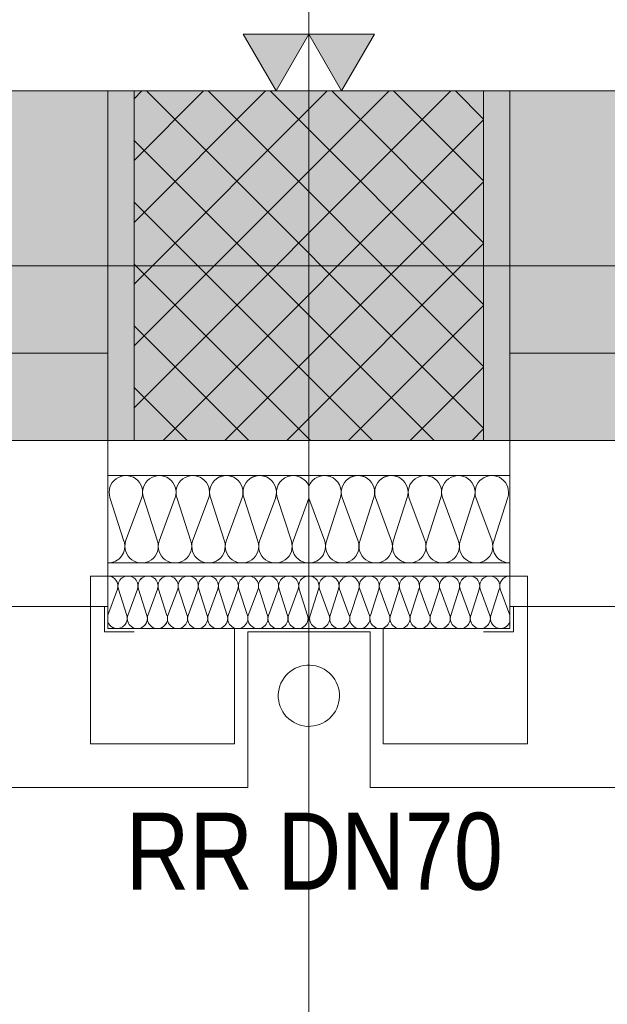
# Model space of a CAD drawing. Extents: x -620 to 300, y 62 to 1162.
# Tile 10 of 93: x -298 to -284, y 203 to 225. Entities that reach past the tile are written whole.
import ezdxf
from ezdxf.lldxf.tags import DXFTag

# ---------------------------------------------------------------- set-up
doc = ezdxf.new("R2010")
doc.units = 0
doc.layers.get('0').update_dxf_attribs({"lineweight": 13})
for name, color, linetype, lineweight, true_color in [('30 -33 Aussenwände- 3 Aussenstützen', 7, 'Continuous', 50, 0x0000dd), ('30 -33 Aussenwände- 7 Fassade_ Elemente', 7, 'Continuous', 9, 0x00aacc), ('30 -35 Decken- 1 Konstruktion-Träger- Stahlbeton', 7, 'Continuous', 13, 0x33aa00), ('70 -72 Beschriftung- 1 Beschriftung allgemein', 7, 'Continuous', 9, 0xff6633), ('70 -72 Beschriftung- 2 Beschriftung Bauteile', 7, 'Continuous', 9, 0x9999ff), ('iwb_Schraffur_Unterzug', 7, 'Continuous', 5, 0xffffcc)]:
    doc.layers.add(name, color=color, linetype=linetype, lineweight=lineweight, true_color=true_color)
doc.layers.add('40 -41 Abwasser_Wasser_Gas- 2 Wasser-1', color=7, linetype='Continuous', lineweight=15)
doc.layers.add('70 -71 Achsen- 1 Gebäudeachsen', color=7, linetype='STRICHPUNKT2-A06G94JT8I', lineweight=18)
doc.styles.get("Standard").update_dxf_attribs({"font": 'ARIALN.TTF'})
tags = doc.linetypes.add('fein_strichliert-A06G94JU8I', pattern=[4, 1, -2, 1]).pattern_tags.tags
tags[8:9] = [DXFTag(74, 4), DXFTag(75, 0), DXFTag(340, '0'), DXFTag(46, 0.0), DXFTag(50, 0.0), DXFTag(44, 0.0), DXFTag(45, 0.0)]
tags[6:7] = [DXFTag(74, 4), DXFTag(75, 0), DXFTag(340, '0'), DXFTag(46, 0.0), DXFTag(50, 0.0), DXFTag(44, 0.0), DXFTag(45, 0.0)]
tags[4:5] = [DXFTag(74, 4), DXFTag(75, 0), DXFTag(340, '0'), DXFTag(46, 0.0), DXFTag(50, 0.0), DXFTag(44, 0.0), DXFTag(45, 0.0)]
tags = doc.linetypes.add('STRICHPUNKT2-A06G94JT8I', pattern=[12.7, 6.35, -3.175, 0, -3.175]).pattern_tags.tags
tags[10:11] = [DXFTag(74, 4), DXFTag(75, 0), DXFTag(340, '0'), DXFTag(46, 0.0), DXFTag(50, 0.0), DXFTag(44, 0.0), DXFTag(45, 0.0)]
tags[8:9] = [DXFTag(74, 4), DXFTag(75, 0), DXFTag(340, '0'), DXFTag(46, 0.0), DXFTag(50, 0.0), DXFTag(44, 0.0), DXFTag(45, 0.0)]
tags[6:7] = [DXFTag(74, 4), DXFTag(75, 0), DXFTag(340, '0'), DXFTag(46, 0.0), DXFTag(50, 0.0), DXFTag(44, 0.0), DXFTag(45, 0.0)]
tags[4:5] = [DXFTag(74, 4), DXFTag(75, 0), DXFTag(340, '0'), DXFTag(46, 0.0), DXFTag(50, 0.0), DXFTag(44, 0.0), DXFTag(45, 0.0)]

# ---------------------------------------------------------------- blocks, each defined once
blk = doc.blocks.new('Referenz-A06G94JV8I')
at = {"layer": '30 -33 Aussenwände- 3 Aussenstützen', "color": 0, "lineweight": -2}
for p, q in [((-295.177, 223.435), (-294.999, 223.614)), ((-295.177, 222.021), (-293.585, 223.614)), ((-295.177, 220.607), (-292.17, 223.614)), ((-295.177, 219.192), (-290.756, 223.614)), ((-295.177, 217.778), (-289.342, 223.614)), ((-295.177, 216.364), (-287.928, 223.614)), ((-294.894, 223.614), (-287.177, 215.897)), ((-293.48, 223.614), (-287.177, 217.311)), ((-292.066, 223.614), (-287.177, 218.725)), ((-290.652, 223.614), (-287.177, 220.139)), ((-289.237, 223.614), (-287.177, 221.554)), ((-287.823, 223.614), (-287.177, 222.968)), ((-294.514, 215.614), (-287.177, 222.95)), ((-295.177, 222.483), (-288.308, 215.614)), ((-293.099, 215.614), (-287.177, 221.536)), ((-295.177, 221.068), (-289.723, 215.614)), ((-291.177, 220.614), (-291.177, 218.614)), ((-291.685, 215.614), (-287.177, 220.121)), ((-295.177, 219.654), (-291.137, 215.614)), ((-292.177, 219.614), (-290.177, 219.614)), ((-290.271, 215.614), (-287.177, 218.707)), ((-295.177, 218.24), (-292.551, 215.614)), ((-288.857, 215.614), (-287.177, 217.293)), ((-295.177, 216.826), (-293.965, 215.614)), ((-287.443, 215.614), (-287.177, 215.879))]:
    blk.add_line(p, q, dxfattribs=at)
at = {"layer": '30 -33 Aussenwände- 3 Aussenstützen', "color": 0, "linetype": 'Continuous', "lineweight": -2, "ltscale": 0.13}
for p, q in [((-287.177, 223.614), (-295.177, 223.614)), ((-295.177, 223.614), (-295.177, 215.614)), ((-287.177, 215.614), (-287.177, 223.614)), ((-295.177, 215.614), (-287.177, 215.614))]:
    blk.add_line(p, q, dxfattribs=at)
at = {"layer": '30 -33 Aussenwände- 7 Fassade_ Elemente', "color": 0, "linetype": 'Continuous', "lineweight": -2, "ltscale": 0.13}
for p, q in [((-295.777, 223.614), (-451.577, 223.614)), ((-298.177, 223.614), (-295.777, 223.614)), ((-295.777, 212.514), (-295.777, 223.614)), ((-295.777, 223.614), (-295.777, 217.614)), ((-286.577, 217.614), (-286.577, 223.614)), ((-286.577, 223.614), (-284.177, 223.614)), ((-286.577, 212.514), (-286.577, 223.614)), ((-286.577, 223.614), (-130.777, 223.614)), ((-291.177, 218.614), (-291.177, 220.614)), ((-290.177, 219.614), (-292.177, 219.614)), ((-298.177, 217.614), (-295.777, 217.614)), ((-295.777, 217.614), (-295.777, 211.814)), ((-286.577, 217.614), (-286.577, 211.814)), ((-284.177, 217.614), (-286.577, 217.614)), ((-295.777, 212.814), (-295.777, 214.814)), ((-295.777, 214.814), (-291.177, 214.814)), ((-286.577, 214.814), (-291.177, 214.814)), ((-286.577, 212.814), (-286.577, 214.814)), ((-295.408, 213.314), (-295.729, 214.314)), ((-295.001, 214.314), (-295.37, 213.314)), ((-294.642, 213.314), (-294.963, 214.314)), ((-294.235, 214.314), (-294.604, 213.314)), ((-293.876, 213.314), (-294.197, 214.314)), ((-293.468, 214.314), (-293.838, 213.314)), ((-293.11, 213.314), (-293.431, 214.314)), ((-292.702, 214.314), (-293.072, 213.314)), ((-292.344, 213.314), (-292.665, 214.314)), ((-291.936, 214.314), (-292.306, 213.314)), ((-291.577, 213.314), (-291.899, 214.314)), ((-291.54, 213.314), (-291.177, 214.295)), ((-290.815, 213.314), (-291.177, 214.295)), ((-290.777, 213.314), (-290.456, 214.314)), ((-290.418, 214.314), (-290.049, 213.314)), ((-290.011, 213.314), (-289.69, 214.314)), ((-289.652, 214.314), (-289.283, 213.314)), ((-289.245, 213.314), (-288.924, 214.314)), ((-288.886, 214.314), (-288.517, 213.314)), ((-288.479, 213.314), (-288.158, 214.314)), ((-288.12, 214.314), (-287.751, 213.314)), ((-287.713, 213.314), (-287.392, 214.314)), ((-287.354, 214.314), (-286.984, 213.314)), ((-286.947, 213.314), (-286.626, 214.314)), ((-291.177, 212.814), (-295.777, 212.814)), ((-291.177, 212.814), (-286.577, 212.814)), ((-296.177, 212.514), (-295.777, 212.514)), ((-296.177, 208.674), (-296.177, 212.514)), ((-295.777, 212.514), (-295.777, 211.314)), ((-291.177, 212.514), (-295.777, 212.514)), ((-295.777, 212.514), (-295.777, 211.314)), ((-291.177, 212.514), (-286.577, 212.514)), ((-286.577, 212.514), (-286.577, 211.314)), ((-286.177, 212.514), (-286.577, 212.514)), ((-286.577, 212.514), (-286.577, 211.314)), ((-286.177, 208.674), (-286.177, 212.514)), ((-295.558, 212.214), (-295.777, 211.621)), ((-295.536, 212.214), (-295.343, 211.614)), ((-295.32, 211.614), (-295.099, 212.214)), ((-295.076, 212.214), (-294.883, 211.614)), ((-294.861, 211.614), (-294.639, 212.214)), ((-294.617, 212.214), (-294.424, 211.614)), ((-294.401, 211.614), (-294.179, 212.214)), ((-294.157, 212.214), (-293.964, 211.614)), ((-293.942, 211.614), (-293.72, 212.214)), ((-293.697, 212.214), (-293.504, 211.614)), ((-293.482, 211.614), (-293.26, 212.214)), ((-293.238, 212.214), (-293.045, 211.614)), ((-293.022, 211.614), (-292.801, 212.214)), ((-292.778, 212.214), (-292.585, 211.614)), ((-292.563, 211.614), (-292.341, 212.214)), ((-292.318, 212.214), (-292.126, 211.614)), ((-292.103, 211.614), (-291.881, 212.214)), ((-291.859, 212.214), (-291.666, 211.614)), ((-291.643, 211.614), (-291.422, 212.214)), ((-291.399, 212.214), (-291.206, 211.614)), ((-290.956, 212.214), (-291.148, 211.614)), ((-290.711, 211.614), (-290.933, 212.214)), ((-290.496, 212.214), (-290.689, 211.614)), ((-290.252, 211.614), (-290.473, 212.214)), ((-290.036, 212.214), (-290.229, 211.614)), ((-289.792, 211.614), (-290.014, 212.214)), ((-289.577, 212.214), (-289.77, 211.614)), ((-289.332, 211.614), (-289.554, 212.214)), ((-289.117, 212.214), (-289.31, 211.614)), ((-288.873, 211.614), (-289.095, 212.214)), ((-288.657, 212.214), (-288.85, 211.614)), ((-288.413, 211.614), (-288.635, 212.214)), ((-288.198, 212.214), (-288.391, 211.614)), ((-287.953, 211.614), (-288.175, 212.214)), ((-287.738, 212.214), (-287.931, 211.614)), ((-287.494, 211.614), (-287.716, 212.214)), ((-287.279, 212.214), (-287.471, 211.614)), ((-287.034, 211.614), (-287.256, 212.214)), ((-286.819, 212.214), (-287.012, 211.614)), ((-286.796, 212.214), (-286.577, 211.621)), ((-295.777, 211.814), (-299.077, 211.814)), ((-295.857, 211.234), (-295.857, 211.814)), ((-286.577, 211.814), (-283.277, 211.814)), ((-286.497, 211.234), (-286.497, 211.814)), ((-295.177, 211.234), (-295.857, 211.234)), ((-295.777, 211.314), (-291.177, 211.314)), ((-295.777, 211.314), (-292.877, 211.314)), ((-292.877, 211.314), (-292.877, 208.674)), ((-292.577, 211.234), (-291.177, 211.234)), ((-292.577, 207.674), (-292.577, 211.234)), ((-286.577, 211.314), (-291.177, 211.314)), ((-289.777, 211.234), (-291.177, 211.234)), ((-289.777, 207.674), (-289.777, 211.234)), ((-286.577, 211.314), (-289.477, 211.314)), ((-289.477, 211.314), (-289.477, 208.674)), ((-287.177, 211.234), (-286.497, 211.234)), ((-292.877, 208.674), (-296.177, 208.674)), ((-289.477, 208.674), (-286.177, 208.674)), ((-448.277, 207.674), (-292.577, 207.674)), ((-134.077, 207.674), (-289.777, 207.674))]:
    blk.add_line(p, q, dxfattribs=at)
for centre, major_axis, end_param in [((-295.365, 214.431), (0.364, -0.117), 3.765224), ((-294.599, 214.431), (0.364, -0.117), 3.765224), ((-293.833, 214.431), (0.364, -0.117), 3.765224), ((-293.067, 214.431), (0.364, -0.117), 3.765224), ((-293.067, 214.431), (-0.225, 0.31), 1.255075), ((-293.067, 214.431), (0.225, 0.31), 1.255075), ((-293.067, 214.431), (0.364, -0.117), 1.255075), ((-292.301, 214.431), (0.364, -0.117), 3.765224), ((-292.301, 214.431), (-0.225, 0.31), 1.255075), ((-292.301, 214.431), (0.225, 0.31), 1.255075), ((-292.301, 214.431), (0.364, -0.117), 1.255075), ((-291.535, 214.431), (-0.127, 0.361), 1.543158), ((-291.535, 214.431), (0.357, 0.137), 1.543158), ((-290.82, 214.431), (0.127, 0.361), 1.543158), ((-290.82, 214.431), (0.364, -0.117), 1.543158), ((-290.054, 214.431), (0.364, -0.117), 3.765224), ((-290.054, 214.431), (-0.225, 0.31), 1.255075), ((-290.054, 214.431), (0.225, 0.31), 1.255075), ((-290.054, 214.431), (0.364, -0.117), 1.255075), ((-289.288, 214.431), (0.364, -0.117), 3.765224), ((-289.288, 214.431), (-0.225, 0.31), 1.255075), ((-289.288, 214.431), (0.225, 0.31), 1.255075), ((-289.288, 214.431), (0.364, -0.117), 1.255075), ((-288.522, 214.431), (0.364, -0.117), 3.765224), ((-287.756, 214.431), (0.364, -0.117), 3.765224), ((-286.99, 214.431), (0.364, -0.117), 3.765224), ((-295.772, 213.196), (-0.005, -0.383), 1.896254), ((-295.006, 213.196), (-0.364, 0.117), 3.764652), ((-294.24, 213.196), (-0.364, 0.117), 3.764652), ((-293.474, 213.196), (-0.364, 0.117), 1.254884), ((-293.474, 213.196), (-0.364, 0.117), 3.764652), ((-293.474, 213.196), (0.225, -0.31), 1.254884), ((-292.708, 213.196), (-0.364, 0.117), 1.254884), ((-292.708, 213.196), (-0.364, 0.117), 3.764652), ((-292.708, 213.196), (0.225, -0.31), 1.254884), ((-291.942, 213.196), (-0.364, 0.117), 1.254884), ((-291.942, 213.196), (0.225, -0.31), 1.254884), ((-291.176, 213.196), (-0.364, 0.117), 1.878013), ((-291.179, 213.196), (0.002, -0.383), 1.878013), ((-290.413, 213.196), (-0.364, 0.117), 1.254884), ((-290.413, 213.196), (0.225, -0.31), 1.254884), ((-289.647, 213.196), (-0.364, 0.117), 3.764652), ((-289.647, 213.196), (-0.364, 0.117), 1.254884), ((-289.647, 213.196), (0.225, -0.31), 1.254884), ((-288.881, 213.196), (-0.364, 0.117), 3.764652), ((-288.881, 213.196), (-0.364, 0.117), 1.254884), ((-288.881, 213.196), (0.225, -0.31), 1.254884), ((-288.115, 213.196), (-0.364, 0.117), 3.764652), ((-287.349, 213.196), (-0.364, 0.117), 3.764652), ((-286.583, 213.196), (-0.364, 0.117), 1.896254), ((-293.474, 213.196), (-0.225, -0.31), 1.254884), ((-292.708, 213.196), (-0.225, -0.31), 1.254884), ((-291.942, 213.196), (-0.225, -0.31), 1.254884), ((-290.413, 213.196), (-0.225, -0.31), 1.254884), ((-289.647, 213.196), (-0.225, -0.31), 1.254884), ((-288.881, 213.196), (-0.225, -0.31), 1.254884), ((-295.777, 212.284), (0.219, -0.07), 1.884423), ((-295.317, 212.284), (0.135, 0.186), 1.254884), ((-294.858, 212.284), (0.219, -0.07), 3.764652), ((-294.858, 212.284), (0.135, 0.186), 1.254884), ((-294.398, 212.284), (0.219, -0.07), 3.764652), ((-294.398, 212.284), (0.135, 0.186), 1.254884), ((-293.938, 212.284), (0.219, -0.07), 3.764652), ((-293.479, 212.284), (0.219, -0.07), 3.764652), ((-293.019, 212.284), (0.219, -0.07), 3.764652), ((-292.559, 212.284), (0.219, -0.07), 3.764652), ((-292.1, 212.284), (0.219, -0.07), 3.764652), ((-291.64, 212.284), (0.219, -0.07), 3.764652), ((-291.181, 212.284), (0.003, 0.23), 1.896254), ((-291.174, 212.284), (0.219, -0.07), 1.896254), ((-290.715, 212.284), (0.219, -0.07), 3.764652), ((-290.255, 212.284), (0.219, -0.07), 3.764652), ((-289.795, 212.284), (0.219, -0.07), 3.764652), ((-289.336, 212.284), (0.219, -0.07), 3.764652), ((-288.876, 212.284), (0.219, -0.07), 3.764652), ((-288.416, 212.284), (0.219, -0.07), 3.764652), ((-287.957, 212.284), (0.219, -0.07), 3.764652), ((-287.957, 212.284), (0.135, 0.186), 1.254884), ((-287.497, 212.284), (0.219, -0.07), 3.764652), ((-287.497, 212.284), (0.135, 0.186), 1.254884), ((-287.037, 212.284), (0.135, 0.186), 1.254884), ((-286.578, 212.284), (0, 0.23), 1.884423), ((-295.317, 212.284), (-0.135, 0.186), 1.254884), ((-295.317, 212.284), (0.219, -0.07), 1.254884), ((-294.858, 212.284), (-0.135, 0.186), 1.254884), ((-294.858, 212.284), (0.219, -0.07), 1.254884), ((-294.398, 212.284), (-0.135, 0.186), 1.254884), ((-294.398, 212.284), (0.219, -0.07), 1.254884), ((-287.957, 212.284), (-0.135, 0.186), 1.254884), ((-287.957, 212.284), (0.219, -0.07), 1.254884), ((-287.497, 212.284), (-0.135, 0.186), 1.254884), ((-287.497, 212.284), (0.219, -0.07), 1.254884), ((-287.037, 212.284), (-0.135, 0.186), 1.254884), ((-287.037, 212.284), (0.219, -0.07), 1.254884), ((-295.562, 211.543), (0.074, -0.217), 1.552305), ((-295.102, 211.543), (-0.219, 0.07), 1.255075), ((-295.102, 211.543), (-0.219, 0.07), 3.765224), ((-295.102, 211.543), (0.135, -0.186), 1.255075), ((-294.642, 211.543), (-0.219, 0.07), 3.765224), ((-294.642, 211.543), (-0.219, 0.07), 1.255075), ((-294.642, 211.543), (0.135, -0.186), 1.255075), ((-294.183, 211.543), (-0.219, 0.07), 3.765224), ((-293.723, 211.543), (-0.219, 0.07), 3.765224), ((-293.263, 211.543), (-0.219, 0.07), 3.765224), ((-292.804, 211.543), (-0.219, 0.07), 3.765224), ((-292.344, 211.543), (-0.219, 0.07), 3.765224), ((-291.884, 211.543), (-0.219, 0.07), 3.765224), ((-291.425, 211.543), (-0.219, 0.07), 3.765224), ((-290.93, 211.543), (-0.219, 0.07), 3.765224), ((-290.47, 211.543), (-0.219, 0.07), 3.765224), ((-290.011, 211.543), (-0.219, 0.07), 3.765224), ((-289.551, 211.543), (-0.219, 0.07), 3.765224), ((-289.091, 211.543), (-0.219, 0.07), 3.765224), ((-288.632, 211.543), (-0.219, 0.07), 3.765224), ((-288.172, 211.543), (-0.219, 0.07), 3.765224), ((-287.712, 211.543), (-0.219, 0.07), 3.765224), ((-287.712, 211.543), (-0.219, 0.07), 1.255075), ((-287.712, 211.543), (0.135, -0.186), 1.255075), ((-287.253, 211.543), (-0.219, 0.07), 1.255075), ((-287.253, 211.543), (-0.219, 0.07), 3.765224), ((-287.253, 211.543), (0.135, -0.186), 1.255075), ((-286.793, 211.543), (-0.219, 0.07), 1.552305), ((-295.562, 211.543), (-0.216, -0.078), 1.552305), ((-295.102, 211.543), (-0.135, -0.186), 1.255075), ((-294.642, 211.543), (-0.135, -0.186), 1.255075), ((-287.712, 211.543), (-0.135, -0.186), 1.255075), ((-287.253, 211.543), (-0.135, -0.186), 1.255075), ((-286.793, 211.543), (-0.074, -0.217), 1.552305)]:
    blk.add_ellipse(centre, major_axis=major_axis, ratio=1, start_param=0, end_param=end_param, dxfattribs=at)
at = {"layer": '30 -35 Decken- 1 Konstruktion-Träger- Stahlbeton', "color": 0, "linetype": 'fein_strichliert-A06G94JU8I', "lineweight": -2, "ltscale": 0.13}
for p, q in [((-452.177, 223.614), (34.823, 223.614)), ((-452.177, 215.614), (34.823, 215.614))]:
    blk.add_line(p, q, dxfattribs=at)
at = {"layer": '40 -41 Abwasser_Wasser_Gas- 2 Wasser-1', "color": 0, "linetype": 'Continuous', "lineweight": -2, "ltscale": 0.13}
for p, q in [((-291.359, 210.45), (-291.291, 210.464)), ((-291.291, 210.464), (-291.223, 210.472)), ((-291.223, 210.472), (-291.154, 210.473)), ((-291.154, 210.473), (-291.086, 210.468)), ((-291.086, 210.468), (-291.018, 210.455)), ((-291.018, 210.455), (-290.952, 210.437)), ((-291.746, 210.182), (-291.704, 210.235)), ((-291.704, 210.235), (-291.656, 210.285)), ((-291.656, 210.285), (-291.603, 210.329)), ((-291.603, 210.329), (-291.547, 210.368)), ((-291.547, 210.368), (-291.487, 210.402)), ((-291.487, 210.402), (-291.424, 210.429)), ((-291.424, 210.429), (-291.359, 210.45)), ((-290.952, 210.437), (-290.888, 210.411)), ((-290.888, 210.411), (-290.827, 210.38)), ((-290.827, 210.38), (-290.77, 210.343)), ((-290.77, 210.343), (-290.716, 210.3)), ((-290.716, 210.3), (-290.666, 210.252)), ((-290.666, 210.252), (-290.622, 210.2)), ((-291.84, 209.999), (-291.815, 210.063)), ((-291.815, 210.063), (-291.784, 210.124)), ((-291.784, 210.124), (-291.746, 210.182)), ((-290.622, 210.2), (-290.583, 210.143)), ((-290.583, 210.143), (-290.55, 210.083)), ((-290.55, 210.083), (-290.522, 210.02)), ((-290.522, 210.02), (-290.501, 209.955)), ((-291.877, 209.797), (-291.871, 209.865)), ((-291.876, 209.728), (-291.877, 209.797)), ((-291.871, 209.865), (-291.859, 209.933)), ((-291.859, 209.933), (-291.84, 209.999)), ((-290.501, 209.955), (-290.487, 209.888)), ((-290.487, 209.888), (-290.479, 209.82)), ((-290.479, 209.82), (-290.478, 209.751)), ((-291.868, 209.66), (-291.876, 209.728)), ((-291.854, 209.593), (-291.868, 209.66)), ((-291.832, 209.527), (-291.854, 209.593)), ((-290.496, 209.615), (-290.515, 209.549)), ((-290.483, 209.682), (-290.496, 209.615)), ((-290.478, 209.751), (-290.483, 209.682)), ((-291.805, 209.464), (-291.832, 209.527)), ((-291.772, 209.404), (-291.805, 209.464)), ((-291.733, 209.348), (-291.772, 209.404)), ((-291.688, 209.295), (-291.733, 209.348)), ((-290.608, 209.366), (-290.651, 209.312)), ((-290.571, 209.424), (-290.608, 209.366)), ((-290.54, 209.485), (-290.571, 209.424)), ((-290.515, 209.549), (-290.54, 209.485)), ((-291.639, 209.247), (-291.688, 209.295)), ((-291.585, 209.205), (-291.639, 209.247)), ((-291.527, 209.168), (-291.585, 209.205)), ((-291.466, 209.136), (-291.527, 209.168)), ((-291.402, 209.111), (-291.466, 209.136)), ((-291.336, 209.092), (-291.402, 209.111)), ((-290.931, 209.119), (-290.996, 209.098)), ((-290.868, 209.146), (-290.931, 209.119)), ((-290.808, 209.179), (-290.868, 209.146)), ((-290.751, 209.218), (-290.808, 209.179)), ((-290.699, 209.263), (-290.751, 209.218)), ((-290.651, 209.312), (-290.699, 209.263)), ((-291.269, 209.08), (-291.336, 209.092)), ((-291.2, 209.074), (-291.269, 209.08)), ((-291.132, 209.075), (-291.2, 209.074)), ((-291.063, 209.083), (-291.132, 209.075)), ((-290.996, 209.098), (-291.063, 209.083))]:
    blk.add_line(p, q, dxfattribs=at)
at = {"layer": '70 -71 Achsen- 1 Gebäudeachsen', "color": 0, "linetype": 'STRICHPUNKT2-A06G94JT8I', "lineweight": -2, "ltscale": 0.13}
for p, q in [((-291.177, 1084.554), (-291.177, 85.114)), ((-539.606, 219.614), (75.163, 219.614))]:
    blk.add_line(p, q, dxfattribs=at)
at = {"layer": '70 -72 Beschriftung- 2 Beschriftung Bauteile', "color": 0, "lineweight": -2}
for p, q in [((-291.927, 223.614), (-292.677, 224.913)), ((-292.677, 224.913), (-291.177, 224.913)), ((-291.177, 224.913), (-291.927, 223.614)), ((-290.427, 223.614), (-291.177, 224.913)), ((-291.177, 224.913), (-289.677, 224.913)), ((-289.677, 224.913), (-290.427, 223.614))]:
    blk.add_line(p, q, dxfattribs=at)
for points in [[(-291.927, 223.614), (-292.677, 224.913), (-291.927, 224.913)], [(-291.927, 223.614), (-291.927, 224.913), (-291.177, 224.913)], [(-290.427, 223.614), (-291.177, 224.913), (-290.427, 224.913)], [(-290.427, 223.614), (-290.427, 224.913), (-289.677, 224.913)]]:
    blk.add_solid(points, dxfattribs=at)
at = {"layer": '70 -72 Beschriftung- 1 Beschriftung allgemein', "color": 0, "linetype": 'Continuous', "lineweight": -2, "ltscale": 0.13, "insert": (-295.368, 207.097), "char_height": 1.76205, "attachment_point": 1}
blk.add_mtext('{\\fArial Narrow;RR DN70}', dxfattribs=at)
blk = doc.blocks.new('Referenz-A06G94JX8I')
at = {"layer": 'iwb_Schraffur_Unterzug', "linetype": 'Continuous', "ltscale": 0.13}
for points in [[(-539.606, 223.614), (75.163, 223.614), (75.163, 221.683)], [(-539.606, 223.614), (75.163, 221.683), (-539.606, 220.433)], [(-452.176, 223.614), (75.163, 223.614), (75.163, 219.318)], [(-452.176, 223.614), (75.163, 219.318), (75.163, 215.614)], [(-452.176, 223.614), (75.163, 215.614), (-452.176, 215.614)], [(-539.606, 220.433), (75.163, 221.683), (75.163, 217.544)], [(-539.606, 220.433), (75.163, 217.544), (-539.606, 218.794)], [(-539.606, 218.794), (75.163, 217.544), (75.163, 215.614)], [(-539.606, 218.794), (75.163, 215.614), (-539.606, 215.614)]]:
    blk.add_solid(points, dxfattribs=at)

msp = doc.modelspace()

# ---------------------------------------------------------------- block references
at = {"color": 8, "lineweight": 13, "ltscale": 0.13, "true_color": 0x808080}
msp.add_blockref('Referenz-A06G94JV8I', (0, 0), dxfattribs=at)
at = {"color": 8, "lineweight": 25, "ltscale": 0.25, "true_color": 0x808080}
msp.add_blockref('Referenz-A06G94JX8I', (0, 0), dxfattribs=at)

doc.saveas('drawing.dxf')
